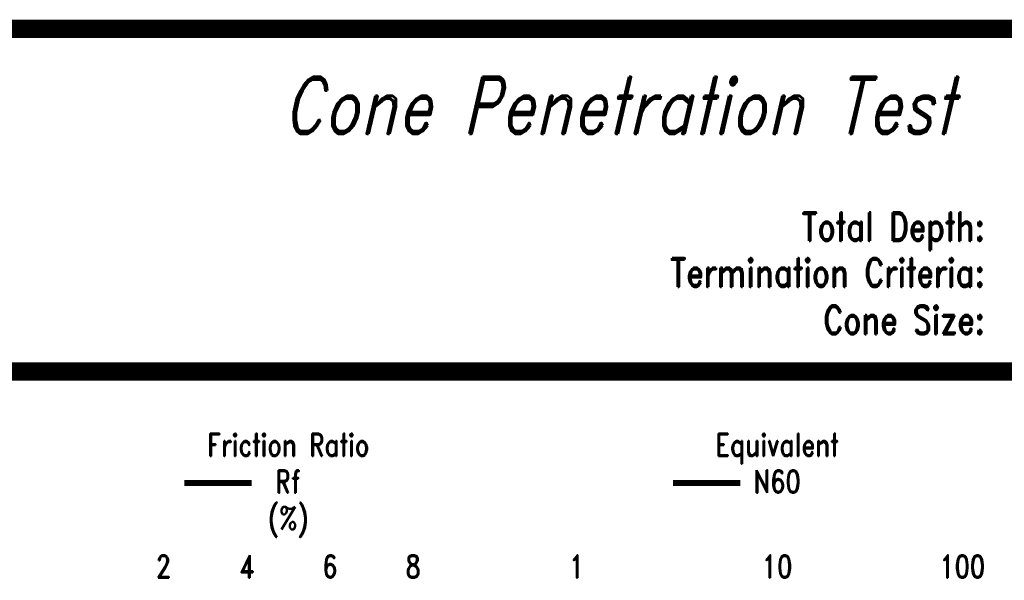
# Model space of a CAD drawing. Extents: x 0 to 10.2, y 0 to 7.6.
# Tile 7 of 8: x 5 to 8.2, y 5.8 to 7.6. Entities that reach past the tile are written whole.
import ezdxf
from ezdxf.enums import TextEntityAlignment as Align

# ---------------------------------------------------------------- set-up
doc = ezdxf.new("R2010")
doc.units = 0
doc.linetypes.add('Solid', pattern=[0])
doc.layers.get('0').update_dxf_attribs({"linetype": 'Solid'})
doc.styles.add('ROMAND', font='romand', dxfattribs={"height": 1})

msp = doc.modelspace()

# ---------------------------------------------------------------- linework, layer by layer
at = {"color": 7, "linetype": 'Solid'}
for points, const_width in [([(0, 0), (10.15, 0), (10.15, 7.625), (0, 7.625), (0, 0)], 0.015), ([(0, 0), (10.15, 0), (10.15, 7.625), (0, 7.625), (0, 0)], 0.015), ([(0, 0), (10.15, 0), (10.15, 7.625), (0, 7.625), (0, 0)], 0.015), ([(0, 0), (10.15, 0), (10.15, 7.625), (0, 7.625), (0, 0)], 0.015), ([(0, 0), (10.15, 0), (10.15, 7.625), (0, 7.625), (0, 0)], 0.015), ([(0, 0), (10.15, 0), (10.15, 7.625), (0, 7.625), (0, 0)], 0.015), ([(0, 0), (10.15, 0), (10.15, 7.625), (0, 7.625), (0, 0)], 0.015), ([(0, 0), (10.15, 0), (10.15, 7.625), (0, 7.625), (0, 0)], 0.015), ([(0, 0), (10.15, 0), (10.15, 7.625), (0, 7.625), (0, 0)], 0.015), ([(0, 0), (10.15, 0), (10.15, 7.625), (0, 7.625), (0, 0)], 0.015), ([(0, 0), (10.15, 0), (10.15, 7.625), (0, 7.625), (0, 0)], 0.015), ([(0, 0), (10.15, 0), (10.15, 7.625), (0, 7.625), (0, 0)], 0.015), ([(0, 0), (10.15, 0), (10.15, 7.625), (0, 7.625), (0, 0)], 0.015), ([(0, 0), (10.15, 0), (10.15, 7.625), (0, 7.625), (0, 0)], 0.015), ([(0, 0), (10.15, 0), (10.15, 7.625), (0, 7.625), (0, 0)], 0.015), ([(0, 0), (10.15, 0), (10.15, 7.625), (0, 7.625), (0, 0)], 0.015), ([(0, 0), (10.15, 0), (10.15, 7.625), (0, 7.625), (0, 0)], 0.015), ([(0, 0), (10.15, 0), (10.15, 7.625), (0, 7.625), (0, 0)], 0.015), ([(0, 0), (10.15, 0), (10.15, 7.625), (0, 7.625), (0, 0)], 0.015), ([(0, 0), (10.15, 0), (10.15, 7.625), (0, 7.625), (0, 0)], 0.015), ([(0, 0), (10.15, 0), (10.15, 7.625), (0, 7.625), (0, 0)], 0.015), ([(0, 0), (10.15, 0), (10.15, 7.625), (0, 7.625), (0, 0)], 0.015), ([(0.015, 7.62), (10.135, 7.62)], 0.03), ([(0.015, 7.59), (10.135, 7.59)], 0.03), ([(0.015, 6.5), (10.135, 6.5)], 0.03), ([(0.015, 6.47), (10.135, 6.47)], 0.03)]:
    msp.add_lwpolyline(points, dxfattribs=dict(at, const_width=const_width))
at = {"color": 205, "linetype": 'Solid', "const_width": 0.02}
msp.add_lwpolyline([(5.534, 6.12), (5.754, 6.12)], dxfattribs=at)
at = {"color": 244, "linetype": 'Solid', "const_width": 0.02}
msp.add_lwpolyline([(7.132, 6.12), (7.352, 6.12)], dxfattribs=at)

# ---------------------------------------------------------------- texts
at = {"color": 7, "style": 'ROMAND', "oblique": 13, "width": 0.78}
msp.add_text('Cone Penetration Test', height=0.186, dxfattribs=at).set_placement((5.8568422, 7.355), align=Align.MIDDLE_LEFT)
at = {"color": 7, "style": 'ROMAND', "width": 0.78}
for s, p in [('Total Depth:', (8.1516252, 7.005)), ('Termination Criteria:', (8.1516252, 6.855)), ('Cone Size:', (8.1516252, 6.7))]:
    msp.add_text(s, height=0.093, dxfattribs=at).set_placement(p, align=Align.TOP_RIGHT)
for s, p in [('Friction Ratio', (5.874, 6.245)), ('Equivalent', (7.472, 6.245)), ('Rf', (5.874, 6.125)), ('N60', (7.472, 6.125)), ('(%)', (5.874, 6.005))]:
    msp.add_text(s, height=0.0744, dxfattribs=at).set_placement(p, align=Align.MIDDLE_CENTER)
for s, p in [('2', (5.466, 5.81)), ('4', (5.738, 5.81)), ('6', (6.01, 5.81)), ('8', (6.282, 5.81)), ('10', (7.472, 5.81))]:
    msp.add_text(s, height=0.0744, dxfattribs=at).set_placement(p, align=Align.CENTER)
msp.add_text('1', height=0.0744, dxfattribs=at).set_placement((6.792, 5.81))
msp.add_text('100', height=0.0744, dxfattribs=at).set_placement((8.152, 5.81), align=Align.RIGHT)

doc.saveas('drawing.dxf')
